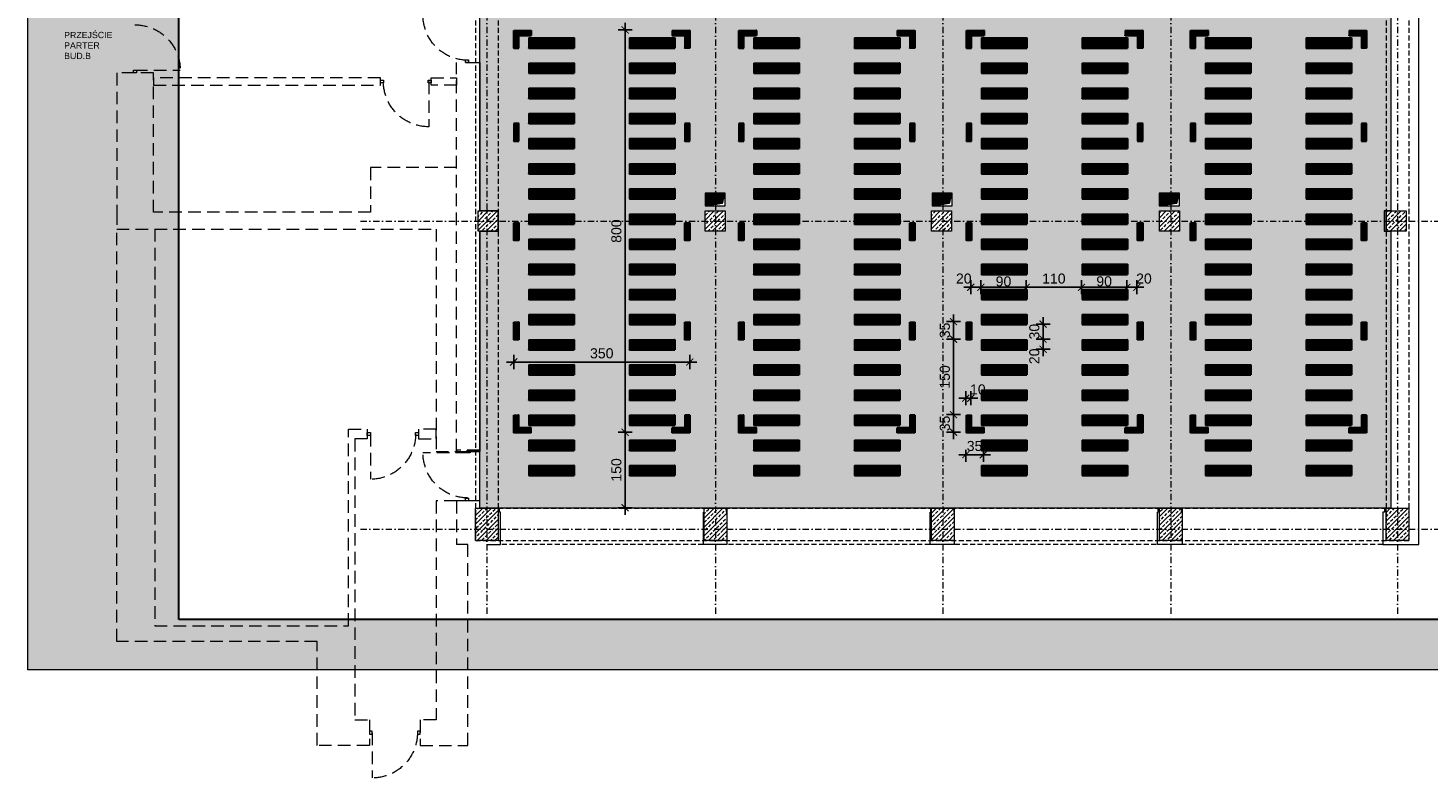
# Model space of a CAD drawing. Header units: millimetres. Extents: x 14137 to 18337, y -970 to 2231.
# Tile 1 of 5: x 14137 to 16919, y -970 to 522. Entities that reach past the tile are written whole.
import ezdxf

# ---------------------------------------------------------------- set-up
doc = ezdxf.new("R2010")
doc.units = ezdxf.units.MM
doc.linetypes.add('DASHDOT', pattern=[1, 0.5, -0.25, 0, -0.25])
doc.linetypes.add('DASHED', pattern=[0.75, 0.5, -0.25])
for name, color, linetype, lineweight in [('!MARIUSZ', 220, 'Continuous', 35), ('BA_txs', 2, 'Continuous', 18), ('Cienka', 7, 'Continuous', 18), ('PG_KONSTRUKCJA', 5, 'Continuous', 18), ('PG_OSIE', 1, 'DASHDOT', 18), ('PG_PODCIĄGI', 1, 'DASHED', 18), ('PG_SCHODY', 2, 'Continuous', 18), ('PG_SZRAF', 1, 'Continuous', 18), ('PG_WENTYLACJA', 1, 'Continuous', 18), ('PG_WIDOKOWE_CIENKIE', 1, 'Continuous', 18), ('PG_ŚCIANY_SŁUPY', 4, 'Continuous', 18), ('Przekrojowa', 60, 'Continuous', 18), ('Wymiarowa zewnętrzna', 50, 'Continuous', 18)]:
    doc.layers.add(name, color=color, linetype=linetype, lineweight=lineweight)
doc.styles.get("Standard").update_dxf_attribs({"font": 'arial.ttf'})
doc.dimstyles.new('Styl 50', dxfattribs={"dimscale": 0, "dimtxt": 12.5, "dimasz": 8, "dimexe": 17.5, "dimexo": 0, "dimgap": 5, "dimtad": 1, "dimdec": 1, "dimtxsty": 'Standard', "dimblk": 'ARCHTICK', "dimcen": 6, "dimdle": 8, "dimadec": 0, "dimazin": 0, "dimtfac": 1, "dimtdec": 1, "dimtmove": 1, "dimatfit": 3, "dimldrblk": 'ARCHTICK', "dimfxl": 17.5, "dimfxlon": 1, "dimarcsym": 0})
pattern_1 = [(45, (52207.39487, 9627.73666), (-0.08838834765, 0.08838834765), [])]
pattern_2 = [(45, (0, 0), (-0.088388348, 0.088388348), [])]

# ---------------------------------------------------------------- blocks, each defined once
blk = doc.blocks.new('A$Cac88b9fa')
at = {"true_color": 0xffffff}
h = blk.add_hatch(color=7, dxfattribs=at)
h.dxf.hatch_style = 1
h.paths.add_polyline_path([(4200, 2970), (0, 2970), (0, 0), (4200, 0)])
h.paths.add_polyline_path([(300, 2870), (4100, 2870), (4100, 100), (300, 100)], flags=16)
at = {"layer": 'Cienka', "color": 1}
for p, q in [((0, 0), (0, 2970)), ((4200, 0), (0, 0))]:
    blk.add_line(p, q, dxfattribs=at)
at = {"layer": 'Przekrojowa', "color": 18, "lineweight": 30, "true_color": 0x000000}
for p, q in [((300, 100), (300, 2870)), ((4100, 100), (300, 100))]:
    blk.add_line(p, q, dxfattribs=at)
blk = doc.blocks.new('A$C243F7E6F')
at = {"layer": 'PG_SZRAF', "true_color": 0x000000}
h = blk.add_hatch(dxfattribs=at)
h.set_pattern_fill('ANSI33', color=18, scale=2)
h.set_pattern_definition([(45, (-6891.598, -2675.306), (-8.980256, 8.980256), []), (45, (-6882.618, -2675.306), (-8.980256, 8.980256), [6.35, -3.175])])
h.paths.add_polyline_path([(0, 0), (40, 0), (40, -40), (0, -40)])
at = {"layer": 'PG_KONSTRUKCJA', "color": 18, "true_color": 0x000000}
blk.add_lwpolyline([(0, 0), (40, 0), (40, -40), (0, -40), (0, 0)], dxfattribs=at)
blk = doc.blocks.new('A$C558C0175')
at = {"layer": 'PG_SZRAF', "true_color": 0x000000}
h = blk.add_hatch(dxfattribs=at)
h.set_pattern_fill('ANSI33', color=18, scale=50)
h.set_pattern_definition([(45, (339.872, -19.246), (-8.83883, 8.83883), []), (45, (348.711, -19.246), (-8.83883, 8.83883), [6.25, -3.125])])
h.paths.add_polyline_path([(-45, 64), (0, 64), (0, 0), (-45, 0)])
at = {"layer": 'PG_KONSTRUKCJA', "color": 18, "true_color": 0x000000}
blk.add_lwpolyline([(-45, 64), (0, 64), (0, 0), (-45, 0)], close=True, dxfattribs=at)
blk = doc.blocks.new('A$C6fea1a15')
at = {"lineweight": 30, "true_color": 0x000000}
h = blk.add_hatch(dxfattribs=at)
h.set_pattern_fill('ANSI31', color=18)
h.set_pattern_definition(pattern_2)
h.paths.add_polyline_path([(120, 85), (30, 85), (30, 65), (120, 65)])
h = blk.add_hatch(dxfattribs=at)
h.set_pattern_fill('ANSI31', color=18)
h.set_pattern_definition(pattern_2)
h.paths.add_polyline_path([(120, 35), (30, 35), (30, 15), (120, 15)])
h.paths.add_polyline_path([(120, -15), (30, -15), (30, -35), (120, -35)])
h.paths.add_polyline_path([(120, -65), (30, -65), (30, -85), (120, -85)])
h.paths.add_polyline_path([(120, -115), (30, -115), (30, -135), (120, -135)])
h.paths.add_polyline_path([(120, -165), (30, -165), (30, -185), (120, -185)])
h.paths.add_polyline_path([(120, -215), (30, -215), (30, -235), (120, -235)])
h.paths.add_polyline_path([(120, -265), (30, -265), (30, -285), (120, -285)])
h.paths.add_polyline_path([(120, -315), (30, -315), (30, -335), (120, -335)])
h.paths.add_polyline_path([(120, -365), (30, -365), (30, -385), (120, -385)])
h.paths.add_polyline_path([(120, -415), (30, -415), (30, -435), (120, -435)])
h.paths.add_polyline_path([(120, -465), (30, -465), (30, -485), (120, -485)])
h.paths.add_polyline_path([(120, -515), (30, -515), (30, -535), (120, -535)])
h.paths.add_polyline_path([(120, -565), (30, -565), (30, -585), (120, -585)])
h.paths.add_polyline_path([(120, -615), (30, -615), (30, -635), (120, -635)])
h.paths.add_polyline_path([(120, -665), (30, -665), (30, -685), (120, -685)])
h.paths.add_polyline_path([(120, -715), (30, -715), (30, -735), (120, -735)])
h.paths.add_polyline_path([(120, -765), (30, -765), (30, -785), (120, -785)])
h.paths.add_polyline_path([(320, -765), (230, -765), (230, -785), (320, -785)])
h.paths.add_polyline_path([(320, -715), (230, -715), (230, -735), (320, -735)])
h.paths.add_polyline_path([(320, -665), (230, -665), (230, -685), (320, -685)])
h.paths.add_polyline_path([(320, -615), (230, -615), (230, -635), (320, -635)])
h.paths.add_polyline_path([(320, -565), (230, -565), (230, -585), (320, -585)])
h.paths.add_polyline_path([(320, -515), (230, -515), (230, -535), (320, -535)])
h.paths.add_polyline_path([(320, -465), (230, -465), (230, -485), (320, -485)])
h.paths.add_polyline_path([(320, -415), (230, -415), (230, -435), (320, -435)])
h.paths.add_polyline_path([(320, -365), (230, -365), (230, -385), (320, -385)])
h.paths.add_polyline_path([(320, -315), (230, -315), (230, -335), (320, -335)])
h.paths.add_polyline_path([(320, -265), (230, -265), (230, -285), (320, -285)])
h.paths.add_polyline_path([(320, -215), (230, -215), (230, -235), (320, -235)])
h.paths.add_polyline_path([(320, -165), (230, -165), (230, -185), (320, -185)])
h.paths.add_polyline_path([(320, -115), (230, -115), (230, -135), (320, -135)])
h.paths.add_polyline_path([(320, -65), (230, -65), (230, -85), (320, -85)])
h.paths.add_polyline_path([(320, -15), (230, -15), (230, -35), (320, -35)])
h.paths.add_polyline_path([(320, 35), (230, 35), (230, 15), (320, 15)])
h.paths.add_polyline_path([(320, 85), (230, 85), (230, 65), (320, 65)])
at = {"color": 18, "lineweight": 30, "true_color": 0x000000}
for p, q in [((30, 65), (30, 85)), ((30, 85), (120, 85)), ((120, 65), (120, 85)), ((230, 65), (230, 85)), ((230, 85), (320, 85)), ((320, 65), (320, 85)), ((30, 65), (120, 65)), ((230, 65), (320, 65)), ((30, 15), (30, 35)), ((30, 35), (120, 35)), ((120, 15), (120, 35)), ((230, 15), (230, 35)), ((230, 35), (320, 35)), ((320, 15), (320, 35)), ((30, 15), (120, 15)), ((230, 15), (320, 15)), ((30, -35), (30, -15)), ((30, -15), (120, -15)), ((120, -35), (120, -15)), ((230, -35), (230, -15)), ((230, -15), (320, -15)), ((320, -35), (320, -15)), ((30, -35), (120, -35)), ((230, -35), (320, -35)), ((30, -85), (30, -65)), ((30, -65), (120, -65)), ((120, -85), (120, -65)), ((230, -85), (230, -65)), ((230, -65), (320, -65)), ((320, -85), (320, -65)), ((30, -85), (120, -85)), ((230, -85), (320, -85)), ((30, -135), (30, -115)), ((30, -115), (120, -115)), ((30, -135), (120, -135)), ((120, -135), (120, -115)), ((230, -135), (230, -115)), ((230, -115), (320, -115)), ((230, -135), (320, -135)), ((320, -135), (320, -115)), ((30, -185), (30, -165)), ((30, -165), (120, -165)), ((120, -185), (120, -165)), ((230, -185), (230, -165)), ((230, -165), (320, -165)), ((320, -185), (320, -165)), ((30, -185), (120, -185)), ((230, -185), (320, -185)), ((30, -235), (30, -215)), ((30, -215), (120, -215)), ((120, -235), (120, -215)), ((230, -235), (230, -215)), ((230, -215), (320, -215)), ((320, -235), (320, -215)), ((30, -235), (120, -235)), ((230, -235), (320, -235)), ((30, -285), (30, -265)), ((30, -265), (120, -265)), ((120, -285), (120, -265)), ((230, -285), (230, -265)), ((230, -265), (320, -265)), ((320, -285), (320, -265)), ((30, -285), (120, -285)), ((230, -285), (320, -285)), ((30, -335), (30, -315)), ((30, -315), (120, -315)), ((120, -335), (120, -315)), ((230, -335), (230, -315)), ((230, -315), (320, -315)), ((320, -335), (320, -315)), ((30, -335), (120, -335)), ((230, -335), (320, -335)), ((30, -385), (30, -365)), ((30, -365), (120, -365)), ((30, -385), (120, -385)), ((120, -385), (120, -365)), ((230, -385), (230, -365)), ((230, -365), (320, -365)), ((230, -385), (320, -385)), ((320, -385), (320, -365)), ((30, -435), (30, -415)), ((30, -415), (120, -415)), ((120, -435), (120, -415)), ((230, -435), (230, -415)), ((230, -415), (320, -415)), ((320, -435), (320, -415)), ((30, -435), (120, -435)), ((230, -435), (320, -435)), ((30, -485), (30, -465)), ((30, -465), (120, -465)), ((120, -485), (120, -465)), ((230, -485), (230, -465)), ((230, -465), (320, -465)), ((320, -485), (320, -465)), ((30, -485), (120, -485)), ((230, -485), (320, -485)), ((30, -535), (30, -515)), ((30, -515), (120, -515)), ((120, -535), (120, -515)), ((230, -535), (230, -515)), ((230, -515), (320, -515)), ((320, -535), (320, -515)), ((30, -535), (120, -535)), ((230, -535), (320, -535)), ((30, -585), (30, -565)), ((30, -565), (120, -565)), ((120, -585), (120, -565)), ((230, -585), (230, -565)), ((230, -565), (320, -565)), ((320, -585), (320, -565)), ((30, -585), (120, -585)), ((230, -585), (320, -585)), ((30, -635), (30, -615)), ((30, -615), (120, -615)), ((30, -635), (120, -635)), ((120, -635), (120, -615)), ((230, -635), (230, -615)), ((230, -615), (320, -615)), ((230, -635), (320, -635)), ((320, -635), (320, -615)), ((30, -685), (30, -665)), ((30, -665), (120, -665)), ((120, -685), (120, -665)), ((230, -685), (230, -665)), ((230, -665), (320, -665)), ((320, -685), (320, -665)), ((30, -685), (120, -685)), ((230, -685), (320, -685)), ((30, -735), (30, -715)), ((30, -715), (120, -715)), ((120, -735), (120, -715)), ((230, -735), (230, -715)), ((230, -715), (320, -715)), ((320, -735), (320, -715)), ((30, -735), (120, -735)), ((230, -735), (320, -735)), ((30, -785), (30, -765)), ((30, -765), (120, -765)), ((120, -785), (120, -765)), ((230, -785), (230, -765)), ((230, -765), (320, -765)), ((320, -785), (320, -765)), ((30, -785), (120, -785)), ((230, -785), (320, -785))]:
    blk.add_line(p, q, dxfattribs=at)
blk = doc.blocks.new('A$Cb7621305')
at = {"layer": 'PG_WIDOKOWE_CIENKIE', "lineweight": 30, "true_color": 0xffffff}
h = blk.add_hatch(dxfattribs=at)
h.set_pattern_fill('ANSI31')
h.set_pattern_definition([(45, (53556.89487, 9627.73666), (-0.08838834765, 0.08838834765), [])])
h.paths.add_polyline_path([(0, 765), (10, 765), (10, 790), (35, 790), (35, 800), (0, 800)])
h = blk.add_hatch(dxfattribs=at)
h.set_pattern_fill('ANSI31')
h.set_pattern_definition(pattern_1)
h.paths.add_polyline_path([(340, 790), (340, 765), (350, 765), (350, 800), (315, 800), (315, 790)])
h = blk.add_hatch(dxfattribs=at)
h.set_pattern_fill('ANSI31')
h.set_pattern_definition(pattern_1)
h.paths.add_polyline_path([(0, 615), (10, 615), (10, 580), (0, 580)])
h = blk.add_hatch(dxfattribs=at)
h.set_pattern_fill('ANSI31')
h.set_pattern_definition(pattern_1)
h.paths.add_polyline_path([(340, 580), (350, 580), (350, 615), (340, 615)])
h = blk.add_hatch(dxfattribs=at)
h.set_pattern_fill('ANSI31')
h.set_pattern_definition(pattern_1)
h.paths.add_polyline_path([(0, 417.5), (10, 417.5), (10, 382.5), (0, 382.5)])
h = blk.add_hatch(dxfattribs=at)
h.set_pattern_fill('ANSI31')
h.set_pattern_definition(pattern_1)
h.paths.add_polyline_path([(340, 417.5), (350, 417.5), (350, 382.5), (340, 382.5)])
h = blk.add_hatch(dxfattribs=at)
h.set_pattern_fill('ANSI31')
h.set_pattern_definition(pattern_1)
h.paths.add_polyline_path([(0, 220), (10, 220), (10, 185), (0, 185)])
h = blk.add_hatch(dxfattribs=at)
h.set_pattern_fill('ANSI31')
h.set_pattern_definition(pattern_1)
h.paths.add_polyline_path([(340, 220), (350, 220), (350, 185), (340, 185)])
h = blk.add_hatch(dxfattribs=at)
h.set_pattern_fill('ANSI31')
h.set_pattern_definition(pattern_1)
h.paths.add_polyline_path([(10, 35), (0, 35), (0, 0), (35, 0), (35, 10), (10, 10)])
h = blk.add_hatch(dxfattribs=at)
h.set_pattern_fill('ANSI31')
h.set_pattern_definition(pattern_1)
h.paths.add_polyline_path([(350, 35), (340, 35), (340, 10), (315, 10), (315, 0), (350, 0)])
at = {"layer": 'PG_WIDOKOWE_CIENKIE', "color": 7, "lineweight": 30, "true_color": 0xffffff}
for p, q in [((35, 800), (0, 800)), ((0, 800), (0, 765)), ((35, 790), (10, 790)), ((10, 790), (10, 765)), ((35, 800), (35, 790)), ((350, 800), (315, 800)), ((315, 800), (315, 790)), ((340, 790), (315, 790)), ((340, 765), (340, 790)), ((350, 765), (350, 800)), ((0, 765), (10, 765)), ((350, 765), (340, 765)), ((10, 615), (0, 615)), ((0, 615), (0, 580)), ((10, 580), (10, 615)), ((350, 615), (340, 615)), ((340, 615), (340, 580)), ((350, 580), (350, 615)), ((0, 580), (10, 580)), ((340, 580), (350, 580)), ((10, 417.5), (0, 417.5)), ((0, 417.5), (0, 382.5)), ((10, 382.5), (10, 417.5)), ((350, 417.5), (340, 417.5)), ((340, 417.5), (340, 382.5)), ((350, 382.5), (350, 417.5)), ((0, 382.5), (10, 382.5)), ((340, 382.5), (350, 382.5)), ((0, 185), (0, 220)), ((0, 220), (10, 220)), ((10, 220), (10, 185)), ((340, 185), (340, 220)), ((340, 220), (350, 220)), ((350, 220), (350, 185)), ((10, 185), (0, 185)), ((350, 185), (340, 185)), ((0, 35), (0, 0)), ((0, 35), (10, 35)), ((10, 35), (10, 10)), ((340, 10), (340, 35)), ((340, 10), (340, 35)), ((350, 35), (340, 35)), ((350, 0), (350, 35)), ((350, 0), (350, 35)), ((0, 0), (35, 0)), ((10, 10), (35, 10)), ((35, 0), (35, 10)), ((315, 10), (340, 10)), ((315, 0), (315, 10)), ((315, 0), (350, 0))]:
    blk.add_line(p, q, dxfattribs=at)
at = {"layer": 'PG_WIDOKOWE_CIENKIE', "color": 6, "lineweight": 30}
blk.add_blockref('A$C6fea1a15', (0, 800), dxfattribs=at)
blk = doc.blocks.new('_ArchTick')
at = {"color": 0, "linetype": 'ByBlock', "const_width": 0.15}
blk.add_lwpolyline([(-0.5, -0.5), (0.5, 0.5)], dxfattribs=at)
blk = doc.blocks.new('*D36')
at = {"layer": 'Defpoints', "color": 0, "transparency": 16777216}
for p in [(15381, 518), (15323.4, -282), (15381, -282)]:
    blk.add_point(p, dxfattribs=at)
at = {"layer": 'Wymiarowa zewnętrzna', "color": 0, "lineweight": -2, "transparency": 16777216}
for p, q in [((15323.4, 532), (15323.4, -296)), ((15337.4, 518), (15309.4, 518)), ((15337.4, -282), (15309.4, -282))]:
    blk.add_line(p, q, dxfattribs=at)
at = {"layer": 'Wymiarowa zewnętrzna', "color": 0, "lineweight": -2, "transparency": 16777216, "xscale": 14, "yscale": 14, "zscale": 14}
for p, rotation in [((15323.4, 518), 90), ((15323.4, -282), 270)]:
    blk.add_blockref('_ArchTick', p, dxfattribs=dict(at, rotation=rotation))
at = {"layer": 'Wymiarowa zewnętrzna', "color": 0, "lineweight": 0, "transparency": 16777216, "insert": (15306.2, 118), "char_height": 20, "attachment_point": 5, "rotation": 90}
blk.add_mtext('800', dxfattribs=at)
blk = doc.blocks.new('*D37')
at = {"layer": 'Defpoints', "color": 0, "transparency": 16777216}
for p in [(15381, -282), (15323.4, -432), (15381, -432)]:
    blk.add_point(p, dxfattribs=at)
at = {"layer": 'Wymiarowa zewnętrzna', "color": 0, "lineweight": -2, "transparency": 16777216}
for p, q in [((15323.4, -268), (15323.4, -446)), ((15337.4, -282), (15309.4, -282)), ((15337.4, -432), (15309.4, -432))]:
    blk.add_line(p, q, dxfattribs=at)
at = {"layer": 'Wymiarowa zewnętrzna', "color": 0, "lineweight": -2, "transparency": 16777216, "xscale": 14, "yscale": 14, "zscale": 14}
for p, rotation in [((15323.4, -282), 90), ((15323.4, -432), 270)]:
    blk.add_blockref('_ArchTick', p, dxfattribs=dict(at, rotation=rotation))
at = {"layer": 'Wymiarowa zewnętrzna', "color": 0, "lineweight": 0, "transparency": 16777216, "insert": (15306.2, -357), "char_height": 20, "attachment_point": 5, "rotation": 90}
blk.add_mtext('150', dxfattribs=at)
blk = doc.blocks.new('*D39')
at = {"layer": 'Defpoints', "color": 0, "transparency": 16777216}
for p in [(16137.7, -67), (16153.9, -67), (16137.7, -97)]:
    blk.add_point(p, dxfattribs=at)
at = {"layer": 'Wymiarowa zewnętrzna', "color": 0, "lineweight": -2, "transparency": 16777216}
for p, q in [((16153.9, -67), (16153.9, -53)), ((16139.9, -67), (16167.9, -67)), ((16153.9, -97), (16153.9, -67)), ((16139.9, -97), (16167.9, -97)), ((16153.9, -97), (16153.9, -111))]:
    blk.add_line(p, q, dxfattribs=at)
at = {"layer": 'Wymiarowa zewnętrzna', "color": 0, "lineweight": -2, "transparency": 16777216, "xscale": 14, "yscale": 14, "zscale": 14}
for p, rotation in [((16153.9, -67), 270), ((16153.9, -97), 90)]:
    blk.add_blockref('_ArchTick', p, dxfattribs=dict(at, rotation=rotation))
at = {"layer": 'Wymiarowa zewnętrzna', "color": 0, "lineweight": 0, "transparency": 16777216, "insert": (16136.6, -82), "char_height": 20, "attachment_point": 5, "rotation": 90}
blk.add_mtext('30', dxfattribs=at)
blk = doc.blocks.new('*D40')
at = {"layer": 'Defpoints', "color": 0, "transparency": 16777216}
for p in [(16137.7, -97), (16137.7, -117), (16153.9, -117)]:
    blk.add_point(p, dxfattribs=at)
at = {"layer": 'Wymiarowa zewnętrzna', "color": 0, "lineweight": -2, "transparency": 16777216}
for p, q in [((16153.9, -83), (16153.9, -131)), ((16139.9, -97), (16167.9, -97)), ((16139.9, -117), (16167.9, -117))]:
    blk.add_line(p, q, dxfattribs=at)
at = {"layer": 'Wymiarowa zewnętrzna', "color": 0, "lineweight": -2, "transparency": 16777216, "xscale": 14, "yscale": 14, "zscale": 14}
for p, rotation in [((16153.9, -97), 90), ((16153.9, -117), 270)]:
    blk.add_blockref('_ArchTick', p, dxfattribs=dict(at, rotation=rotation))
at = {"layer": 'Wymiarowa zewnętrzna', "color": 0, "lineweight": 0, "transparency": 16777216, "insert": (16136.6, -131), "char_height": 20, "attachment_point": 5, "rotation": 90}
blk.add_mtext('20', dxfattribs=at)
blk = doc.blocks.new('*D41')
at = {"layer": 'Defpoints', "color": 0, "transparency": 16777216}
for p in [(16010.3, -214.2), (16000.3, -239), (16010.3, -239)]:
    blk.add_point(p, dxfattribs=at)
at = {"layer": 'Wymiarowa zewnętrzna', "color": 0, "lineweight": -2, "transparency": 16777216}
for p, q in [((16000.3, -214.2), (15986.3, -214.2)), ((16000.3, -228.2), (16000.3, -200.2)), ((16000.3, -214.2), (16010.3, -214.2)), ((16010.3, -228.2), (16010.3, -200.2)), ((16010.3, -214.2), (16024.3, -214.2))]:
    blk.add_line(p, q, dxfattribs=at)
at = {"layer": 'Wymiarowa zewnętrzna', "color": 0, "lineweight": -2, "transparency": 16777216, "xscale": 14, "yscale": 14, "zscale": 14}
blk.add_blockref('_ArchTick', (16000.3, -214.2), dxfattribs=at)
at = {"layer": 'Wymiarowa zewnętrzna', "color": 0, "lineweight": -2, "transparency": 16777216, "xscale": 14, "yscale": 14, "zscale": 14, "rotation": 180}
blk.add_blockref('_ArchTick', (16010.3, -214.2), dxfattribs=at)
at = {"layer": 'Wymiarowa zewnętrzna', "color": 0, "lineweight": 0, "transparency": 16777216, "insert": (16024.3, -197), "char_height": 20, "attachment_point": 5}
blk.add_mtext('10', dxfattribs=at)
blk = doc.blocks.new('*D42')
at = {"layer": 'Defpoints', "color": 0, "transparency": 16777216}
for p in [(15976, -62), (15990, -62), (15990, -97)]:
    blk.add_point(p, dxfattribs=at)
at = {"layer": 'Wymiarowa zewnętrzna', "color": 0, "lineweight": -2, "transparency": 16777216}
for p, q in [((15976, -62), (15976, -48)), ((15990, -62), (15962, -62)), ((15976, -97), (15976, -62)), ((15990, -97), (15962, -97)), ((15976, -97), (15976, -111))]:
    blk.add_line(p, q, dxfattribs=at)
at = {"layer": 'Wymiarowa zewnętrzna', "color": 0, "lineweight": -2, "transparency": 16777216, "xscale": 14, "yscale": 14, "zscale": 14}
for p, rotation in [((15976, -62), 270), ((15976, -97), 90)]:
    blk.add_blockref('_ArchTick', p, dxfattribs=dict(at, rotation=rotation))
at = {"layer": 'Wymiarowa zewnętrzna', "color": 0, "lineweight": 0, "transparency": 16777216, "insert": (15958.8, -79.5), "char_height": 20, "attachment_point": 5, "rotation": 90}
blk.add_mtext('35', dxfattribs=at)
blk = doc.blocks.new('*D43')
at = {"layer": 'Defpoints', "color": 0, "transparency": 16777216}
for p in [(15990, -247), (15976, -282), (15990, -282)]:
    blk.add_point(p, dxfattribs=at)
at = {"layer": 'Wymiarowa zewnętrzna', "color": 0, "lineweight": -2, "transparency": 16777216}
for p, q in [((15990, -247), (15962, -247)), ((15976, -247), (15976, -233)), ((15976, -247), (15976, -282)), ((15990, -282), (15962, -282)), ((15976, -282), (15976, -296))]:
    blk.add_line(p, q, dxfattribs=at)
at = {"layer": 'Wymiarowa zewnętrzna', "color": 0, "lineweight": -2, "transparency": 16777216, "xscale": 14, "yscale": 14, "zscale": 14}
for p, rotation in [((15976, -247), 270), ((15976, -282), 90)]:
    blk.add_blockref('_ArchTick', p, dxfattribs=dict(at, rotation=rotation))
at = {"layer": 'Wymiarowa zewnętrzna', "color": 0, "lineweight": 0, "transparency": 16777216, "insert": (15958.8, -264.5), "char_height": 20, "attachment_point": 5, "rotation": 90}
blk.add_mtext('35', dxfattribs=at)
blk = doc.blocks.new('*D44')
at = {"layer": 'Defpoints', "color": 0, "transparency": 16777216}
for p in [(16000.3, -317), (16035.3, -317), (16035.3, -326.6)]:
    blk.add_point(p, dxfattribs=at)
at = {"layer": 'Wymiarowa zewnętrzna', "color": 0, "lineweight": -2, "transparency": 16777216}
for p, q in [((16000.3, -326.6), (15986.3, -326.6)), ((16000.3, -317), (16000.3, -340.6)), ((16000.3, -326.6), (16035.3, -326.6)), ((16035.3, -317), (16035.3, -340.6)), ((16035.3, -326.6), (16049.3, -326.6))]:
    blk.add_line(p, q, dxfattribs=at)
at = {"layer": 'Wymiarowa zewnętrzna', "color": 0, "lineweight": -2, "transparency": 16777216, "xscale": 14, "yscale": 14, "zscale": 14}
blk.add_blockref('_ArchTick', (16000.3, -326.6), dxfattribs=at)
at = {"layer": 'Wymiarowa zewnętrzna', "color": 0, "lineweight": -2, "transparency": 16777216, "xscale": 14, "yscale": 14, "zscale": 14, "rotation": 180}
blk.add_blockref('_ArchTick', (16035.3, -326.6), dxfattribs=at)
at = {"layer": 'Wymiarowa zewnętrzna', "color": 0, "lineweight": 0, "transparency": 16777216, "insert": (16017.8, -309.4), "char_height": 20, "attachment_point": 5}
blk.add_mtext('35', dxfattribs=at)
blk = doc.blocks.new('*D45')
at = {"layer": 'Defpoints', "color": 0, "transparency": 16777216}
for p in [(16030.3, 20.3), (16120.3, 20.3), (16120.3, 6.3)]:
    blk.add_point(p, dxfattribs=at)
at = {"layer": 'Wymiarowa zewnętrzna', "color": 0, "lineweight": -2, "transparency": 16777216}
for p, q in [((16016.3, 6.3), (16134.3, 6.3)), ((16030.3, 20.3), (16030.3, -7.7)), ((16120.3, 20.3), (16120.3, -7.7))]:
    blk.add_line(p, q, dxfattribs=at)
at = {"layer": 'Wymiarowa zewnętrzna', "color": 0, "lineweight": -2, "transparency": 16777216, "xscale": 14, "yscale": 14, "zscale": 14, "rotation": 180}
blk.add_blockref('_ArchTick', (16030.3, 6.3), dxfattribs=at)
at = {"layer": 'Wymiarowa zewnętrzna', "color": 0, "lineweight": -2, "transparency": 16777216, "xscale": 14, "yscale": 14, "zscale": 14}
blk.add_blockref('_ArchTick', (16120.3, 6.3), dxfattribs=at)
at = {"layer": 'Wymiarowa zewnętrzna', "color": 0, "lineweight": 0, "transparency": 16777216, "insert": (16075.3, 17.8), "char_height": 20, "attachment_point": 5}
blk.add_mtext('90', dxfattribs=at)
blk = doc.blocks.new('*D46')
at = {"layer": 'Defpoints', "color": 0, "transparency": 16777216}
for p in [(16120.3, 20.3), (16230.3, 20.3), (16230.3, 6.3)]:
    blk.add_point(p, dxfattribs=at)
at = {"layer": 'Wymiarowa zewnętrzna', "color": 0, "lineweight": -2, "transparency": 16777216}
for p, q in [((16106.3, 6.3), (16244.3, 6.3)), ((16120.3, 20.3), (16120.3, -7.7)), ((16230.3, 20.3), (16230.3, -7.7))]:
    blk.add_line(p, q, dxfattribs=at)
at = {"layer": 'Wymiarowa zewnętrzna', "color": 0, "lineweight": -2, "transparency": 16777216, "xscale": 14, "yscale": 14, "zscale": 14, "rotation": 180}
blk.add_blockref('_ArchTick', (16120.3, 6.3), dxfattribs=at)
at = {"layer": 'Wymiarowa zewnętrzna', "color": 0, "lineweight": -2, "transparency": 16777216, "xscale": 14, "yscale": 14, "zscale": 14}
blk.add_blockref('_ArchTick', (16230.3, 6.3), dxfattribs=at)
at = {"layer": 'Wymiarowa zewnętrzna', "color": 0, "lineweight": 0, "transparency": 16777216, "insert": (16175.3, 23.5), "char_height": 20, "attachment_point": 5}
blk.add_mtext('110', dxfattribs=at)
blk = doc.blocks.new('*D47')
at = {"layer": 'Defpoints', "color": 0, "transparency": 16777216}
for p in [(16230.3, 20.3), (16320.3, 20.3), (16320.3, 6.3)]:
    blk.add_point(p, dxfattribs=at)
at = {"layer": 'Wymiarowa zewnętrzna', "color": 0, "lineweight": -2, "transparency": 16777216}
for p, q in [((16216.3, 6.3), (16334.3, 6.3)), ((16230.3, 20.3), (16230.3, -7.7)), ((16320.3, 20.3), (16320.3, -7.7))]:
    blk.add_line(p, q, dxfattribs=at)
at = {"layer": 'Wymiarowa zewnętrzna', "color": 0, "lineweight": -2, "transparency": 16777216, "xscale": 14, "yscale": 14, "zscale": 14, "rotation": 180}
blk.add_blockref('_ArchTick', (16230.3, 6.3), dxfattribs=at)
at = {"layer": 'Wymiarowa zewnętrzna', "color": 0, "lineweight": -2, "transparency": 16777216, "xscale": 14, "yscale": 14, "zscale": 14}
blk.add_blockref('_ArchTick', (16320.3, 6.3), dxfattribs=at)
at = {"layer": 'Wymiarowa zewnętrzna', "color": 0, "lineweight": 0, "transparency": 16777216, "insert": (16275.3, 18), "char_height": 20, "attachment_point": 5}
blk.add_mtext('90', dxfattribs=at)
blk = doc.blocks.new('*D48')
at = {"layer": 'Defpoints', "color": 0, "transparency": 16777216}
for p in [(16340.3, 70.3), (16320.3, 50.3), (16340.3, 6.3)]:
    blk.add_point(p, dxfattribs=at)
at = {"layer": 'Wymiarowa zewnętrzna', "color": 0, "lineweight": -2, "transparency": 16777216}
for p, q in [((16306.3, 6.3), (16354.3, 6.3)), ((16320.3, 20.3), (16320.3, -7.7)), ((16340.3, 20.3), (16340.3, -7.7))]:
    blk.add_line(p, q, dxfattribs=at)
at = {"layer": 'Wymiarowa zewnętrzna', "color": 0, "lineweight": -2, "transparency": 16777216, "xscale": 14, "yscale": 14, "zscale": 14, "rotation": 180}
blk.add_blockref('_ArchTick', (16320.3, 6.3), dxfattribs=at)
at = {"layer": 'Wymiarowa zewnętrzna', "color": 0, "lineweight": -2, "transparency": 16777216, "xscale": 14, "yscale": 14, "zscale": 14}
blk.add_blockref('_ArchTick', (16340.3, 6.3), dxfattribs=at)
at = {"layer": 'Wymiarowa zewnętrzna', "color": 0, "lineweight": 0, "transparency": 16777216, "insert": (16354.3, 23.5), "char_height": 20, "attachment_point": 5}
blk.add_mtext('20', dxfattribs=at)
blk = doc.blocks.new('*D49')
at = {"layer": 'Defpoints', "color": 0, "transparency": 16777216}
for p in [(16010.3, 70.3), (16030.3, 6.3), (16030.3, 6.3)]:
    blk.add_point(p, dxfattribs=at)
at = {"layer": 'Wymiarowa zewnętrzna', "color": 0, "lineweight": -2, "transparency": 16777216}
for p, q in [((15996.3, 6.3), (16044.3, 6.3)), ((16010.3, 20.3), (16010.3, -7.7)), ((16030.3, 6.3), (16030.3, 20.3))]:
    blk.add_line(p, q, dxfattribs=at)
at = {"layer": 'Wymiarowa zewnętrzna', "color": 0, "lineweight": -2, "transparency": 16777216, "xscale": 14, "yscale": 14, "zscale": 14, "rotation": 180}
blk.add_blockref('_ArchTick', (16010.3, 6.3), dxfattribs=at)
at = {"layer": 'Wymiarowa zewnętrzna', "color": 0, "lineweight": -2, "transparency": 16777216, "xscale": 14, "yscale": 14, "zscale": 14}
blk.add_blockref('_ArchTick', (16030.3, 6.3), dxfattribs=at)
at = {"layer": 'Wymiarowa zewnętrzna', "color": 0, "lineweight": 0, "transparency": 16777216, "insert": (15996.3, 23.5), "char_height": 20, "attachment_point": 5}
blk.add_mtext('20', dxfattribs=at)
blk = doc.blocks.new('*D50')
at = {"layer": 'Defpoints', "color": 0, "transparency": 16777216}
for p in [(16000.3, -97), (15976, -247), (16000.3, -247)]:
    blk.add_point(p, dxfattribs=at)
at = {"layer": 'Wymiarowa zewnętrzna', "color": 0, "lineweight": -2, "transparency": 16777216}
for p, q in [((15976, -83), (15976, -261)), ((15990, -97), (15962, -97)), ((15990, -247), (15962, -247))]:
    blk.add_line(p, q, dxfattribs=at)
at = {"layer": 'Wymiarowa zewnętrzna', "color": 0, "lineweight": -2, "transparency": 16777216, "xscale": 14, "yscale": 14, "zscale": 14}
for p, rotation in [((15976, -97), 90), ((15976, -247), 270)]:
    blk.add_blockref('_ArchTick', p, dxfattribs=dict(at, rotation=rotation))
at = {"layer": 'Wymiarowa zewnętrzna', "color": 0, "lineweight": 0, "transparency": 16777216, "insert": (15958.8, -172), "char_height": 20, "attachment_point": 5, "rotation": 90}
blk.add_mtext('150', dxfattribs=at)
blk = doc.blocks.new('*D51')
at = {"layer": 'Defpoints', "color": 0, "transparency": 16777216}
for p in [(15102.1, -98), (15452.1, -98), (15452.1, -142.3)]:
    blk.add_point(p, dxfattribs=at)
at = {"layer": 'Wymiarowa zewnętrzna', "color": 0, "lineweight": -2, "transparency": 16777216}
for p, q in [((15102.1, -128.3), (15102.1, -156.3)), ((15452.1, -128.3), (15452.1, -156.3)), ((15088.1, -142.3), (15466.1, -142.3))]:
    blk.add_line(p, q, dxfattribs=at)
at = {"layer": 'Wymiarowa zewnętrzna', "color": 0, "lineweight": -2, "transparency": 16777216, "xscale": 14, "yscale": 14, "zscale": 14, "rotation": 180}
blk.add_blockref('_ArchTick', (15102.1, -142.3), dxfattribs=at)
at = {"layer": 'Wymiarowa zewnętrzna', "color": 0, "lineweight": -2, "transparency": 16777216, "xscale": 14, "yscale": 14, "zscale": 14}
blk.add_blockref('_ArchTick', (15452.1, -142.3), dxfattribs=at)
at = {"layer": 'Wymiarowa zewnętrzna', "color": 0, "lineweight": 0, "transparency": 16777216, "insert": (15277.1, -125.1), "char_height": 20, "attachment_point": 5}
blk.add_mtext('350', dxfattribs=at)

msp = doc.modelspace()

# ---------------------------------------------------------------- hatches: boundary and pattern name
at = {"true_color": 0x939598, "transparency": 33554661}
h = msp.add_hatch(color=252, dxfattribs=at)
h.dxf.hatch_style = 1
h.paths.add_polyline_path([(15060.3, 1908), (16844.8, 1908), (16844.8, 1358), (16835.3, 1358), (16835.3, 1318), (16844.8, 1318), (16844.8, 758), (16835.3, 758), (16835.3, 718), (16844.8, 718), (16844.8, 158), (16835.3, 158), (16835.3, 118), (16844.8, 118), (16844.8, -433), (15034.8, -433), (15034.8, 118), (15071.3, 118), (15071.3, 158), (15034.8, 158), (15034.8, 718), (15071.3, 718), (15071.3, 758), (15034.8, 758), (15034.8, 1039), (15060.3, 1039), (15060.3, 1318), (15071.3, 1318), (15071.3, 1358), (15060.3, 1358)])
h.paths.add_polyline_path([(15482.3, 1358), (15522.3, 1358), (15522.3, 1318), (15482.3, 1318)], flags=16)
h.paths.add_polyline_path([(15482.3, 1311), (15522.3, 1311), (15522.3, 1286), (15482.3, 1286)], flags=16)
h.paths.add_polyline_path([(15932.3, 1358), (15972.3, 1358), (15972.3, 1318), (15932.3, 1318)], flags=16)
h.paths.add_polyline_path([(15933.3, 1311), (15973.3, 1311), (15973.3, 1286), (15933.3, 1286)], flags=16)
h.paths.add_polyline_path([(16385.3, 1358), (16425.3, 1358), (16425.3, 1318), (16385.3, 1318)], flags=16)
h.paths.add_polyline_path([(16384.8, 1311), (16424.8, 1311), (16424.8, 1286), (16384.8, 1286)], flags=16)
h.paths.add_polyline_path([(15482.3, 766.7), (15522.3, 766.7), (15522.3, 791.7), (15482.3, 791.7)], flags=16)
h.paths.add_polyline_path([(15482.3, 758), (15522.3, 758), (15522.3, 718), (15482.3, 718)], flags=16)
h.paths.add_polyline_path([(15482.3, 712.7), (15522.3, 712.7), (15522.3, 687.7), (15482.3, 687.7)], flags=16)
h.paths.add_polyline_path([(15933.3, 766.7), (15973.3, 766.7), (15973.3, 791.7), (15933.3, 791.7)], flags=16)
h.paths.add_polyline_path([(15932.3, 758), (15972.3, 758), (15972.3, 718), (15932.3, 718)], flags=16)
h.paths.add_polyline_path([(15933.3, 712.7), (15973.3, 712.7), (15973.3, 687.7), (15933.3, 687.7)], flags=16)
h.paths.add_polyline_path([(16384.8, 766.7), (16424.8, 766.7), (16424.8, 791.7), (16384.8, 791.7)], flags=16)
h.paths.add_polyline_path([(16385.3, 758), (16425.3, 758), (16425.3, 718), (16385.3, 718)], flags=16)
h.paths.add_polyline_path([(16384.8, 712.7), (16424.8, 712.7), (16424.8, 687.7), (16384.8, 687.7)], flags=16)
h.paths.add_polyline_path([(15482.3, 168.5), (15522.3, 168.5), (15522.3, 193.5), (15482.3, 193.5)], flags=16)
h.paths.add_polyline_path([(15482.3, 158), (15522.3, 158), (15522.3, 118), (15482.3, 118)], flags=16)
h.paths.add_polyline_path([(15933.3, 168.5), (15973.3, 168.5), (15973.3, 193.5), (15933.3, 193.5)], flags=16)
h.paths.add_polyline_path([(15932.3, 158), (15972.3, 158), (15972.3, 118), (15932.3, 118)], flags=16)
h.paths.add_polyline_path([(16384.8, 168.5), (16424.8, 168.5), (16424.8, 193.5), (16384.8, 193.5)], flags=16)
h.paths.add_polyline_path([(16385.3, 158), (16425.3, 158), (16425.3, 118), (16385.3, 118)], flags=16)
at = {"layer": 'PG_WENTYLACJA', "true_color": 0x000000}
h = msp.add_hatch(dxfattribs=at)
h.set_pattern_fill('ANSI31', color=18, scale=12.5, angle=135)
h.set_pattern_definition([(180, (16534.239, 1893.704), (-1e-16, -1.5625), [])])
h.paths.add_polyline_path([(15522.3, 193.5), (15482.3, 193.5), (15482.3, 168.5), (15517.3, 173.5)])
h = msp.add_hatch(dxfattribs=at)
h.set_pattern_fill('ANSI31', color=18, scale=12.5, angle=135)
h.set_pattern_definition([(180, (16985.239, 1893.704), (-1e-16, -1.5625), [])])
h.paths.add_polyline_path([(15973.3, 193.5), (15933.3, 193.5), (15933.3, 168.5), (15968.3, 173.5)])
h = msp.add_hatch(dxfattribs=at)
h.set_pattern_fill('ANSI31', color=18, scale=12.5, angle=135)
h.set_pattern_definition([(180, (17436.739, 1893.704), (-1e-16, -1.5625), [])])
h.paths.add_polyline_path([(16424.8, 193.5), (16384.8, 193.5), (16384.8, 168.5), (16419.8, 173.5)])

# ---------------------------------------------------------------- linework, layer by layer
at = {"layer": '!MARIUSZ', "color": 18, "linetype": 'DASHED', "lineweight": 0, "ltscale": 50, "true_color": 0x000000}
for p, q in [((15006.1, 458.5), (15012.1, 458.5)), ((15006.1, 453), (15006.1, 458.5)), ((15012.1, 453), (15006.1, 453)), ((15012.1, 458.5), (15012.1, 453)), ((14346.6, 438.2), (14352.6, 438.2)), ((14346.6, 432.7), (14346.6, 438.2)), ((14352.6, 432.7), (14346.6, 432.7)), ((14352.6, 438.2), (14352.6, 432.7)), ((14837.3, 418.2), (14843.3, 418.2)), ((14837.3, 412.7), (14837.3, 418.2)), ((14843.3, 418.2), (14843.3, 412.7)), ((14932.3, 418.2), (14938.3, 418.2)), ((14932.3, 412.7), (14932.3, 418.2)), ((14938.3, 418.2), (14938.3, 412.7)), ((14843.3, 412.7), (14837.3, 412.7)), ((14938.3, 412.7), (14932.3, 412.7)), ((14313.3, -697.8), (14313.3, 122)), ((14388.8, 122), (14388.8, -667)), ((14773.8, -667), (14773.8, -276)), ((14773.8, -276), (14811.3, -276)), ((14811.3, -276), (14811.3, -295)), ((14947.8, -276), (14913.3, -276)), ((14913.3, -276), (14913.3, -295)), ((14947.8, -295), (14947.8, -276)), ((14811.3, -295), (14786.8, -295)), ((14786.8, -295), (14786.8, -854)), ((14811.3, -282.8), (14817.3, -282.8)), ((14811.3, -288.3), (14811.3, -282.8)), ((14817.3, -288.3), (14811.3, -288.3)), ((14817.3, -282.8), (14817.3, -288.3)), ((14907.3, -282.8), (14913.3, -282.8)), ((14907.3, -288.3), (14907.3, -282.8)), ((14913.3, -288.3), (14907.3, -288.3)), ((14913.3, -282.8), (14913.3, -288.3)), ((14913.3, -295), (14947.8, -295)), ((15009.6, -317.3), (15015.6, -317.3)), ((15009.6, -322.8), (15009.6, -317.3)), ((15015.6, -322.8), (15009.6, -322.8)), ((15015.6, -317.3), (15015.6, -322.8)), ((15006.1, -412.8), (15012.1, -412.8)), ((15006.1, -418.3), (15006.1, -412.8)), ((15012.1, -412.8), (15012.1, -418.3)), ((14988.8, -418.3), (14988.8, -505)), ((15006.1, -418.3), (14988.8, -418.3)), ((15012.1, -418.3), (15006.1, -418.3)), ((15010.9, -505), (14988.8, -505)), ((14388.8, -667), (14773.8, -667)), ((14711.8, -697.8), (14313.3, -697.8)), ((14711.8, -905), (14711.8, -697.8)), ((14786.8, -854), (14815.3, -854)), ((14815.3, -854), (14815.3, -905)), ((14815.3, -876.5), (14815.3, -882.5)), ((14820.8, -876.5), (14815.3, -876.5)), ((14815.3, -882.5), (14820.8, -882.5)), ((14820.8, -882.5), (14820.8, -876.5)), ((14910.8, -876.5), (14910.8, -882.5)), ((14916.3, -876.5), (14910.8, -876.5)), ((14910.8, -882.5), (14916.3, -882.5)), ((14916.3, -882.5), (14916.3, -876.5)), ((14815.3, -905), (14711.8, -905))]:
    msp.add_line(p, q, dxfattribs=at)
at = {"layer": '!MARIUSZ', "color": 18, "linetype": 'DASHED', "lineweight": 0, "ltscale": 50, "true_color": 0x000000, "extrusion": (0, 0, -1)}
for p, q in [((14349.6, 438.2), (14439.6, 438.2)), ((14933.3, 415.5), (14933.3, 325.5)), ((14817.3, -285.5), (14817.3, -375.5)), ((15011.8, -322.8), (14921.8, -322.8)), ((14820.8, -879.5), (14820.8, -969.5))]:
    msp.add_line(p, q, dxfattribs=at)
at = {"layer": '!MARIUSZ', "color": 18, "linetype": 'DASHED', "lineweight": 0, "ltscale": 50, "true_color": 0x000000}
for points in [[(14988.8, -320), (14988.8, 453)], [(14988.8, 244.5), (14817.8, 244.5), (14817.8, 155.5), (14386.3, 155.5), (14386.3, 432.7), (14313.3, 432.7), (14313.3, 155.5), (14313.3, 122), (14947.8, 122), (14947.8, -320), (15034.8, -320)], [(15009.6, -320), (15034.8, -320), (15034.8, -317.3), (14988.8, -317.3), (14988.8, -320)], [(14988.8, -418.3), (14947.8, -418.3), (14947.8, -854), (14916.3, -854), (14916.3, -905), (15010.9, -905), (15010.9, -505)]]:
    msp.add_lwpolyline(points, dxfattribs=at)
for points in [[(14837.3, 423), (14386.3, 423), (14386.3, 408), (14837.3, 408)], [(14938.3, 423), (14988.8, 423), (14988.8, 408), (14938.3, 408)]]:
    msp.add_lwpolyline(points, close=True, dxfattribs=at)
at = {"layer": '!MARIUSZ', "color": 18, "linetype": 'DASHED', "lineweight": 0, "ltscale": 50, "true_color": 0x000000, "extrusion": (0, 0, -1)}
for centre, start, end in [((-14933.3, 415.5), 270, 0), ((-14817.3, -285.5), 180, 270), ((-14820.8, -879.5), 180, 270)]:
    msp.add_arc(centre, 90, start, end, dxfattribs=at)
for centre, start_param, end_param in [((15011.8, 547.5), 3.926991, 5.497787), ((14349.6, 438.2), 0.785398, 2.356194), ((15011.8, -322.8), 3.926991, 5.497787)]:
    msp.add_ellipse(centre, major_axis=(-63.6, 63.6), ratio=1, start_param=start_param, end_param=end_param, dxfattribs=at)
at = {"layer": 'PG_OSIE', "color": 18, "ltscale": 25, "true_color": 0x000000}
for points in [[(15048.8, 2231.1), (15048.8, -654.8)], [(15502.8, 2231.1), (15502.8, -654.8)], [(15954.8, 2231.1), (15954.8, -654.8)], [(16407.8, 2231.1), (16407.8, -654.8)], [(16857.8, 2231.1), (16857.8, -654.8)], [(14797.6, 138), (17077.9, 138)], [(14797.6, -474.5), (17077.9, -474.5)]]:
    msp.add_lwpolyline(points, dxfattribs=at)
at = {"layer": 'PG_PODCIĄGI', "color": 18, "ltscale": 20, "true_color": 0x000000}
for points in [[(15026.3, 1977), (15026.3, -497)], [(15071.3, 1977), (15071.3, -497)], [(16835.3, 1977), (16835.3, -497)], [(16880.3, 1977), (16880.3, -497)], [(15026.3, -433), (16880.3, -433)], [(15026.3, -497), (16880.3, -497)]]:
    msp.add_lwpolyline(points, dxfattribs=at)
at = {"layer": 'PG_SCHODY', "color": 18, "true_color": 0x000000}
msp.add_lwpolyline([(16844.8, 718), (16844.8, 158), (16835.3, 158), (16835.3, 118), (16844.8, 118), (16844.8, -433), (15034.8, -433), (15034.8, 118), (15071.3, 118), (15071.3, 158), (15034.8, 158), (15034.8, 718)], dxfattribs=at)
at = {"layer": 'PG_WENTYLACJA', "color": 18, "true_color": 0x000000}
for p, q in [((15482.3, 168.5), (15517.3, 173.5)), ((15517.3, 173.5), (15522.3, 193.5)), ((15933.3, 168.5), (15968.3, 173.5)), ((15968.3, 173.5), (15973.3, 193.5)), ((16384.8, 168.5), (16419.8, 173.5)), ((16419.8, 173.5), (16424.8, 193.5))]:
    msp.add_line(p, q, dxfattribs=at)
for points in [[(15482.3, 168.5), (15522.3, 168.5), (15522.3, 193.5), (15482.3, 193.5)], [(15933.3, 168.5), (15973.3, 168.5), (15973.3, 193.5), (15933.3, 193.5)], [(16384.8, 168.5), (16424.8, 168.5), (16424.8, 193.5), (16384.8, 193.5)]]:
    msp.add_lwpolyline(points, close=True, dxfattribs=at)
at = {"layer": 'PG_ŚCIANY_SŁUPY', "color": 18, "true_color": 0x000000}
msp.add_line((15034.8, -320), (15015.6, -320), dxfattribs=at)
for points in [[(16900.3, -505), (16900.3, 1980)], [(16844.8, 718), (16844.8, 158), (16831.8, 158), (16831.8, 118), (16844.8, 118), (16844.8, -433), (16832.3, -433), (16832.3, -441), (16828.8, -441), (16828.8, -505), (16900.3, -505)], [(15006.1, 453), (15034.8, 453), (15034.8, 158), (15071.3, 158), (15071.3, 118), (15034.8, 118), (15034.8, -320)], [(15048.8, -505), (15075.8, -505), (15075.8, -441), (15073.8, -441), (15073.8, -433), (15034.8, -433), (15034.8, -418.3), (15006.1, -418.3)], [(15479.3, -505), (15479.3, -441), (15480.3, -441), (15480.3, -433), (15524.3, -433), (15524.3, -441), (15525.3, -441), (15525.3, -505), (15479.3, -505)], [(15929.8, -505), (15929.8, -441), (15930.8, -441), (15930.8, -433), (15976.3, -433), (15976.3, -441), (15977.3, -441), (15977.3, -505), (15929.8, -505)], [(16381.3, -505), (16381.3, -441), (16382.3, -441), (16382.3, -433), (16428.3, -433), (16428.3, -441), (16430.3, -441), (16430.3, -505), (16381.3, -505)]]:
    msp.add_lwpolyline(points, dxfattribs=at)
at = {"layer": 'PG_ŚCIANY_SŁUPY', "color": 18, "linetype": 'DASHED', "ltscale": 20, "true_color": 0x000000}
msp.add_lwpolyline([(16828.8, -505), (15075.8, -505)], dxfattribs=at)

# ---------------------------------------------------------------- block references
at = {"layer": 'PG_KONSTRUKCJA', "color": 18, "true_color": 0x000000}
for name, p in [('A$C243F7E6F', (15031.3, 158)), ('A$C243F7E6F', (15482.3, 158)), ('A$C243F7E6F', (15932.3, 158)), ('A$C243F7E6F', (16385.3, 158)), ('A$C243F7E6F', (16835.3, 158)), ('A$C558C0175', (15071.3, -497)), ('A$C558C0175', (15525.3, -497)), ('A$C558C0175', (15977.3, -497)), ('A$C558C0175', (16430.3, -497)), ('A$C558C0175', (16880.3, -497))]:
    msp.add_blockref(name, p, dxfattribs=at)
at = {"layer": 'PG_WIDOKOWE_CIENKIE', "color": 6, "lineweight": 30}
msp.add_blockref('A$Cac88b9fa', (14137.1, -754.3), dxfattribs=at)
at = {"layer": 'PG_WIDOKOWE_CIENKIE', "color": 6, "lineweight": 30, "xscale": -1, "rotation": 180}
for p in [(15102.1, 517), (15549.3, 517), (16001.8, 517), (16446.8, 517)]:
    msp.add_blockref('A$Cb7621305', p, dxfattribs=at)

# ---------------------------------------------------------------- texts
at = {"layer": 'BA_txs', "color": 18, "true_color": 0x000000, "insert": (14208.9, 514.2), "char_height": 12.5, "attachment_point": 1}
msp.add_mtext_dynamic_manual_height_columns('PRZEJŚCIE\\PPARTER\\PBUD.B', width=398.159, gutter_width=12.5, heights=[0], dxfattribs=at)

# ---------------------------------------------------------------- dimensions: what is measured, and where the dimension line sits
at = {"layer": 'Wymiarowa zewnętrzna', "color": 7, "lineweight": 0}
for base, p1, p2, picture, middle in [((15323.4, -282), (15381, 518), (15381, -282), '*D36', (15306.2, 118)), ((15976, -62), (15990, -97), (15990, -62), '*D42', (15958.8, -79.5)), ((16153.9, -67), (16137.7, -97), (16137.7, -67), '*D39', (16136.6, -82)), ((15976, -247), (16000.3, -97), (16000.3, -247), '*D50', (15958.8, -172)), ((15976, -282), (15990, -247), (15990, -282), '*D43', (15958.8, -264.5)), ((15323.4, -432), (15381, -282), (15381, -432), '*D37', (15306.2, -357))]:
    dim = msp.add_linear_dim(base=base, p1=p1, p2=p2, angle=270, dimstyle='Styl 50', override={"dimscale": 1, "dimtxt": 20, "dimasz": 14, "dimexe": 14, "dimgap": 7, "dimdec": 0, "dimdle": 14, "dimtix": 1, "dimfxl": 14}, dxfattribs=at)
    dim.commit()
    dim.dimension.update_dxf_attribs({"geometry": picture, "text_midpoint": middle})
for base, p1, p2, picture, middle in [((16030.3, 6.3), (16010.3, 70.3), (16030.3, 6.3), '*D49', (15996.3, 6.3)), ((16340.3, 6.3), (16320.3, 50.3), (16340.3, 70.3), '*D48', (16354.3, 6.3)), ((16120.3, 6.3), (16030.3, 20.3), (16120.3, 20.3), '*D45', (16075.3, 0.6)), ((16320.3, 6.3), (16230.3, 20.3), (16320.3, 20.3), '*D47', (16275.3, 0.8)), ((16010.3, -214.2), (16000.3, -239), (16010.3, -239), '*D41', (16024.3, -214.2))]:
    dim = msp.add_linear_dim(base=base, p1=p1, p2=p2, dimstyle='Styl 50', override={"dimscale": 1, "dimtxt": 20, "dimasz": 14, "dimexe": 14, "dimgap": 7, "dimdec": 0, "dimdle": 14, "dimtix": 1, "dimfxl": 14}, dxfattribs=at)
    dim.commit()
    dim.dimension.update_dxf_attribs({"geometry": picture, "text_midpoint": middle, "dimtype": 160})
for base, p1, p2, picture, middle in [((16230.3, 6.3), (16120.3, 20.3), (16230.3, 20.3), '*D46', (16175.3, 23.5)), ((15452.1, -142.3), (15102.1, -98), (15452.1, -98), '*D51', (15277.1, -125.1)), ((16035.3, -326.6), (16000.3, -317), (16035.3, -317), '*D44', (16017.8, -309.4))]:
    dim = msp.add_linear_dim(base=base, p1=p1, p2=p2, dimstyle='Styl 50', override={"dimscale": 1, "dimtxt": 20, "dimasz": 14, "dimexe": 14, "dimgap": 7, "dimdec": 0, "dimdle": 14, "dimtix": 1, "dimfxl": 14}, dxfattribs=at)
    dim.commit()
    dim.dimension.update_dxf_attribs({"geometry": picture, "text_midpoint": middle})
dim = msp.add_linear_dim(base=(16153.9, -117), p1=(16137.7, -97), p2=(16137.7, -117), angle=270, dimstyle='Styl 50', override={"dimscale": 1, "dimtxt": 20, "dimasz": 14, "dimexe": 14, "dimgap": 7, "dimdec": 0, "dimdle": 14, "dimtix": 1, "dimfxl": 14}, dxfattribs=at)
dim.commit()
dim.dimension.update_dxf_attribs({"geometry": '*D40', "text_midpoint": (16153.9, -131), "dimtype": 160})

doc.saveas('drawing.dxf')
